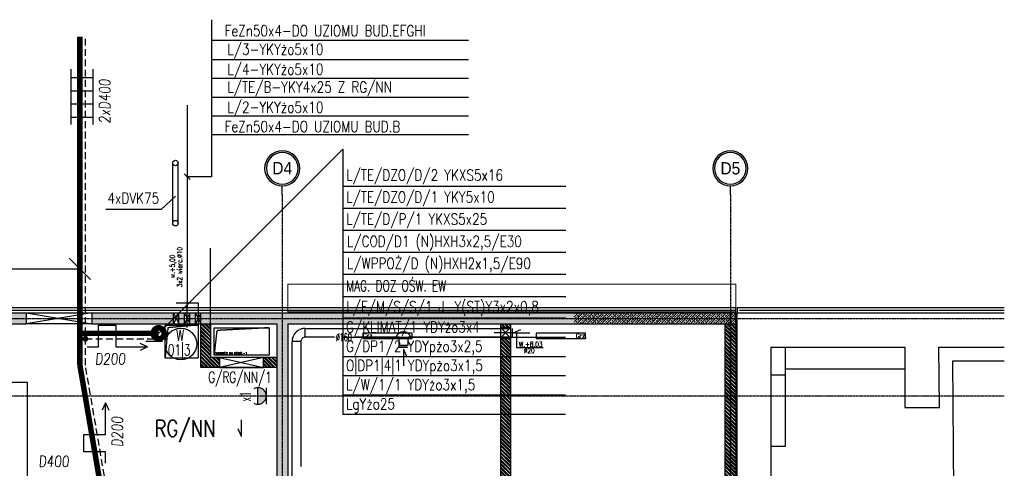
# Model space of a CAD drawing. Header units: inches. Extents: x 788 to 26783, y -4103 to 21.
# Tile 49 of 101: x 4761 to 6552, y -823 to -7. Entities that reach past the tile are written whole.
import ezdxf
from ezdxf.enums import TextEntityAlignment as Align

# ---------------------------------------------------------------- set-up
doc = ezdxf.new("R2010")
doc.units = ezdxf.units.IN
doc.header["$MEASUREMENT"] = 0
for name, pattern in [('CENTER', [2, 1.25, -0.25, 0.25, -0.25]), ('DASHED', [0.75, 0.5, -0.25]), ('DASHED2', [0.375, 0.25, -0.125])]:
    doc.linetypes.add(name, pattern=pattern)
doc.layers.add('0-sekcje', color=1, linetype='Continuous', lineweight=18)
doc.layers.add('E-35', color=6, linetype='Continuous', lineweight=25)
for name, color, linetype in [('E35', 6, 'Continuous'), ('E50', 3, 'Continuous'), ('E50kor', 3, 'Continuous'), ('E90', 6, 'Continuous'), ('E90kor', 6, 'Continuous'), ('E_KOLIZJE', 6, 'Continuous'), ('EL-OSW', 6, 'Continuous'), ('Ins-co', 2, 'Continuous'), ('Ins-ppoz-opis', 240, 'Continuous'), ('Ins-went', 141, 'Continuous'), ('Os-osie glowne', 1, 'CENTER'), ('Os-osie-opis', 2, 'Continuous'), ('Sc-beton', 7, 'Continuous'), ('Sc-beton-hatch', 86, 'Continuous'), ('Sc-cegla pelna', 32, 'Continuous'), ('Sc-cegla pustak', 42, 'Continuous'), ('Sc-cegla pustak-hatch', 8, 'Continuous'), ('Sc-izolacja term-obrys', 132, 'Continuous'), ('Sc-izolacja term-styropian', 151, 'STYROPIAN-KA'), ('W-idok', 8, 'Continuous'), ('W-otwor-strop-nad', 126, 'DASHED2'), ('W-przebicia-ściany', 223, 'Continuous')]:
    doc.layers.add(name, color=color, linetype=linetype)
doc.styles.add('dwg_opis duży', font='ARIAL.TTF', dxfattribs={"width": 0.9})
doc.styles.add('ROMANS', font='romans', dxfattribs={"width": 0.85})
doc.styles.add('wymiar', font='romand.shx', dxfattribs={"width": 0.6})
doc.linetypes.add('BATTING', pattern='A,0.0001,-0.1,[134,ltypeshp.shx,S=0.1,R=0,X=-0.1,Y=0],-0.2,[134,ltypeshp.shx,S=0.1,R=180,X=0.1,Y=0],-0.1', length=0.4001)
doc.linetypes.add('STYROPIAN-KA', pattern='A,0.0001,-0.1,[135,ltypeshp.shx,S=0.1,R=0,X=-0.1,Y=0],0,[135,ltypeshp.shx,S=0.1,R=180,X=0.1,Y=0],-0.1', length=0.2001)
doc.linetypes.add('ZIGZAG', pattern='A,0.00254,-5.08,[131,ltypeshp.shx,S=5.08,R=0,X=-5.08,Y=0],-10.16,[131,ltypeshp.shx,S=5.08,R=180,X=5.08,Y=0],-5.08', length=20.32254)
pattern_1 = [(45, (-46844.622, 16237.085), (-4.49012806, 4.49012806), []), (45, (-46840.132, 16237.085), (-4.49012806, 4.49012806), [3.175, -1.5875])]
pattern_2 = [(135, (-46844.6223, 16237.085), (-3.36759605, -3.36759605), []), (135, (-46844.6223, 16239.33), (-3.36759605, -3.36759605), [])]

# ---------------------------------------------------------------- blocks, each defined once
blk = doc.blocks.new('_opis_osi_liczbowy')
blk.add_hatch(color=256).paths.add_polyline_path([(32, 32), (32, 28.8, -1), (32, -28.8), (32, -32, 1)])
for radius in [32, 28.8]:
    blk.add_circle((32, 0), radius)
at = {"style": 'dwg_opis duży', "width": 0.9}
blk.add_attdef('AXNAMEH', text='', height=22.4, rotation=90, dxfattribs=at).set_placement((32, 0), align=Align.MIDDLE_CENTER)
blk = doc.blocks.new('_vxkdjhgkljhkgjhk')
for q in [(14, 6), (30.2, 0)]:
    blk.add_line((0, 0), q)
blk = doc.blocks.new('G1')
at = {"layer": 'E35'}
blk.add_hatch(color=256, dxfattribs=at).paths.add_polyline_path([(10, 22.8), (-10, 22.8, 1)])
for p, q in [((-10, 22.8), (10, 22.8)), ((10, 12.8), (-10, 12.8))]:
    blk.add_line(p, q, dxfattribs=at)
blk.add_arc((0, 22.8), 10, 150, 30, dxfattribs=at)
at = {"layer": 'E50'}
blk.add_line((0, 12.8), (0, 0), dxfattribs=at)

msp = doc.modelspace()

# ---------------------------------------------------------------- hatches: boundary and pattern name
at = {"layer": 'Sc-beton-hatch'}
h = msp.add_hatch(dxfattribs=at)
h.set_pattern_fill('ANSI33', color=256, style=0)
h.set_pattern_definition(pattern_1)
h.paths.add_polyline_path([(4772.9, -550.8), (4692.9, -550.8), (4692.9, -571.8), (4702.9, -571.8), (4702.9, -560.8), (4772.9, -560.8)])
h.paths.add_polyline_path([(4772.9, -540.8), (4692.9, -540.8), (4692.9, -550.8), (4772.9, -550.8)])
h.paths.add_polyline_path([(4927.9, -550.8), (4892.9, -550.8), (4892.9, -560.8), (4927.9, -560.8)])
h.paths.add_polyline_path([(4927.9, -540.8), (4892.9, -540.8), (4892.9, -550.8), (4927.9, -550.8)])
h.paths.add_polyline_path([(5040.9, -540.8), (4927.9, -540.8), (4927.9, -550.8), (5040.9, -550.8)])
h.paths.add_polyline_path([(5040.9, -550.8), (4927.9, -550.8), (4927.9, -560.8), (5040.9, -560.8)])
h.paths.add_polyline_path([(5060.9, -550.8), (5050.9, -550.8), (5050.9, -560.8), (5060.9, -560.8)])
h.paths.add_polyline_path([(5060.9, -540.8), (5050.9, -540.8), (5050.9, -550.8), (5060.9, -550.8)])
h.paths.add_polyline_path([(5080.9, -540.8), (5070.9, -540.8), (5070.9, -550.8), (5080.9, -550.8)])
h.paths.add_polyline_path([(5080.9, -550.8), (5070.9, -550.8), (5070.9, -560.8), (5080.9, -560.8)])
h.paths.add_polyline_path([(5238.9, -550.8), (5090.9, -550.8), (5090.9, -560.8), (5228.9, -560.8), (5228.9, -691.8), (5238.9, -691.8)])
h.paths.add_polyline_path([(5238.9, -540.8), (5090.9, -540.8), (5090.9, -550.8), (5238.9, -550.8)])
h.paths.add_polyline_path([(5769.9, -550.8), (5238.9, -550.8), (5238.9, -691.8), (5248.9, -691.8), (5248.9, -560.8), (5769.9, -560.8)])
h.paths.add_polyline_path([(5238.9, -540.8), (5238.9, -550.8), (5769.9, -550.8), (5769.9, -540.8)])
h.paths.add_polyline_path([(5248.9, -691.8), (5238.9, -691.8), (5238.9, -1025.8), (5248.9, -1025.8)])
h.paths.add_polyline_path([(5238.9, -691.8), (5228.9, -691.8), (5228.9, -1025.8), (5238.9, -1025.8)])
h.paths.add_polyline_path([(5305.6, -559.3), (5305.6, -542.4), (5322.8, -542.4), (5322.8, -559.3)], flags=9)
h.paths.add_polyline_path([(5230.5, -640.9), (5247.4, -640.9), (5247.4, -658.2), (5230.5, -658.2)], flags=9)
h.paths.add_polyline_path([(5705.5, -560), (5705.5, -550), (5722.7, -550), (5722.7, -560)], flags=9)
h.paths.add_polyline_path([(5305.6, -543.8), (5305.6, -527.9), (5322.8, -527.9), (5322.8, -543.8)], flags=9)
h = msp.add_hatch(dxfattribs=at)
h.set_pattern_fill('ANSI33', color=256, style=0)
h.set_pattern_definition(pattern_1)
h.paths.add_polyline_path([(5769.9, -550.8), (5769.9, -560.8), (6053.9, -560.8), (6053.9, -550.8)])
h.paths.add_polyline_path([(6053.9, -550.8), (6053.9, -540.8), (5769.9, -540.8), (5769.9, -550.8)])
h.paths.add_polyline_path([(6063.9, -550.8), (6063.9, -540.8), (6053.9, -540.8), (6053.9, -550.8)])
h.paths.add_polyline_path([(6053.9, -560.8), (6063.9, -560.8), (6063.9, -550.8), (6053.9, -550.8)])
at = {"layer": 'Sc-cegla pustak-hatch'}
h = msp.add_hatch(dxfattribs=at)
h.set_pattern_fill('ANSI32', color=256, scale=0.5, angle=90, style=0)
h.set_pattern_definition(pattern_2)
h.paths.add_polyline_path([(5204.9, -621.8), (5204.9, -639.8), (5228.9, -639.8), (5228.9, -621.8)])
h.paths.add_polyline_path([(5121.1, -639.8), (5124.9, -639.8), (5124.9, -621.8), (5121.1, -621.8)])
h.paths.add_polyline_path([(5121.1, -621.8), (5108.9, -621.8), (5108.9, -560.8), (5090.9, -560.8), (5090.9, -639.8), (5121.1, -639.8)])
h.paths.add_polyline_path([(5092, -563.9), (5107.9, -563.9), (5107.9, -581.2), (5092, -581.2)], flags=24)
h = msp.add_hatch(dxfattribs=at)
h.set_pattern_fill('ANSI32', color=256, scale=0.5, angle=90, style=0)
h.set_pattern_definition(pattern_2)
h.paths.add_polyline_path([(5653.9, -1025.8), (5635.9, -1025.8), (5635.9, -1146.8), (5653.9, -1146.8)])
h.paths.add_polyline_path([(5653.9, -691.8), (5635.9, -691.8), (5635.9, -1025.8), (5653.9, -1025.8)])
h.paths.add_polyline_path([(5653.9, -586.8), (5635.9, -586.8), (5635.9, -691.8), (5653.9, -691.8)])
h.paths.add_polyline_path([(5635.9, -560.8), (5635.9, -566.8), (5653.9, -566.8), (5653.9, -560.8)])
h.paths.add_polyline_path([(5637, -640.9), (5652.9, -640.9), (5652.9, -658.2), (5637, -658.2)], flags=24)
h = msp.add_hatch(dxfattribs=at)
h.set_pattern_fill('ANSI32', color=256, scale=0.5, angle=90, style=0)
h.set_pattern_definition(pattern_2)
h.paths.add_polyline_path([(6043.9, -1146.8), (6053.9, -1146.8), (6053.9, -1025.8), (6043.9, -1025.8)])
h.paths.add_polyline_path([(6063.9, -1025.8), (6053.9, -1025.8), (6053.9, -1146.8), (6063.9, -1146.8)])
h.paths.add_polyline_path([(6053.9, -1025.8), (6063.9, -1025.8), (6063.9, -691.8), (6053.9, -691.8)])
h.paths.add_polyline_path([(6053.9, -691.8), (6043.9, -691.8), (6043.9, -1025.8), (6053.9, -1025.8)])
h.paths.add_polyline_path([(6053.9, -560.8), (6043.9, -560.8), (6043.9, -691.8), (6053.9, -691.8)])
h.paths.add_polyline_path([(6053.9, -691.8), (6063.9, -691.8), (6063.9, -560.8), (6053.9, -560.8)])
h.paths.add_polyline_path([(6045.5, -640.9), (6062.4, -640.9), (6062.4, -658.2), (6045.5, -658.2)], flags=9)

# ---------------------------------------------------------------- linework, layer by layer
at = {"layer": '0-sekcje'}
msp.add_lwpolyline([(5248.9, -538.8), (5248.9, -538.8), (5248.9, -538.8), (6063.9, -538.8), (6063.9, -488.8), (5248.9, -488.8), (5248.9, -538.8)], dxfattribs=at)
at = {"layer": 'E-35'}
msp.add_line((5110.3, -7.5), (5110.3, -293), dxfattribs=at)
at = {"layer": 'E35', "linetype": 'Continuous'}
for p, q in [((5577.8, -45.4), (5110.3, -45.4)), ((5577.8, -80.4), (5110.3, -80.4)), ((5577.8, -114.3), (5110.3, -114.3)), ((5577.8, -149.3), (5110.3, -149.3)), ((5577.8, -183.2), (5110.3, -183.2)), ((5577.8, -217), (5110.3, -217)), ((5110.3, -293), (5065.9, -293)), ((5754, -550.5), (5349, -550.5)), ((5754, -585.5), (5349, -585.5)), ((5754, -620.5), (5349, -620.5)), ((5754, -655.5), (5349, -655.5)), ((5754, -690.5), (5349, -690.5)), ((5754, -725.4), (5349, -725.4))]:
    msp.add_line(p, q, dxfattribs=at)
at = {"layer": 'E35'}
for p, q in [((4854.3, -97.5), (4854.3, -198.1)), ((4894.4, -97.5), (4894.4, -198.1)), ((4854.3, -112.7), (4894.4, -112.7)), ((4854.3, -136.7), (4894.4, -136.7)), ((4854.3, -160.7), (4894.4, -160.7)), ((4854.3, -184.8), (4894.4, -184.8)), ((5349, -243), (5014.2, -577.8)), ((5349, -243), (5349, -725.4)), ((5071.2, -298.3), (5060.6, -287.7)), ((5754.7, -311), (5349, -311)), ((5044.9, -328.3), (5018.8, -352.8)), ((5018.8, -352.8), (4918.2, -352.8)), ((5754.7, -351.1), (5349, -351.1)), ((5754.7, -391.1), (5349, -391.1)), ((4890.3, -480.3), (4851.5, -441.5)), ((5754.7, -431.2), (5349, -431.2)), ((4181.9, -460.9), (4870.9, -460.9)), ((5754.7, -471.2), (5349, -471.2)), ((5754.7, -511.3), (5349, -511.3)), ((5754.7, -511.3), (5349, -511.3)), ((5732.4, -550.5), (5349, -550.5))]:
    msp.add_line(p, q, dxfattribs=at)
at = {"layer": 'E35', "ltscale": 15}
for p, q in [((4993.7, -602.7), (4980.5, -596.4)), ((4993.7, -602.7), (4980.5, -608.9)), ((4917.6, -704.5), (4911.3, -717.7)), ((4917.6, -704.5), (4923.8, -717.7))]:
    msp.add_line(p, q, dxfattribs=at)
for points in [[(4884.4, -602.7), (4904.7, -602.7), (4904.7, -563.2), (4936.3, -563.2), (4936.3, -602.7), (4993.7, -602.7)], [(4917.6, -813.8), (4917.6, -793.5), (4878.2, -793.5), (4878.2, -761.9), (4917.6, -761.9), (4917.6, -704.5)]]:
    msp.add_lwpolyline(points, dxfattribs=at)
at = {"layer": 'E50'}
msp.add_line((5065.9, -162.8), (5065.9, -530.8), dxfattribs=at)
msp.add_lwpolyline([(4715.8, -667.6), (4715.8, -1124.4), (4775.8, -1124.4), (4775.8, -667.6)], close=True, dxfattribs=at)
at = {"layer": 'E50', "color": 6}
msp.add_circle((5054.5, -597.3), 28.8, dxfattribs=at)
at = {"layer": 'E50kor', "linetype": 'DASHED2', "ltscale": 50}
for p, q in [((4880.9, -635.9), (4880.9, -38.4)), ((4880.9, -587.8), (5014.2, -587.8)), ((4918.6, -856), (4880.9, -635.9))]:
    msp.add_line(p, q, dxfattribs=at)
at = {"layer": 'E50kor', "linetype": 'Continuous', "const_width": 10}
for points in [[(4870.9, -635.9), (4870.9, -38.4)], [(4870.9, -577.8), (5014.2, -577.8)], [(4908.6, -856), (4870.9, -635.9)]]:
    msp.add_lwpolyline(points, dxfattribs=at)
at = {"layer": 'E50kor', "linetype": 'DASHED2'}
for points, const_width in [([(5009.2, -577.8, 1), (5019.2, -577.8, 1)], 20), ([(4879.2, -587.8, 1), (4882.7, -587.8, 1)], 7)]:
    msp.add_lwpolyline(points, format="xyb", close=True, dxfattribs=dict(at, const_width=const_width))
at = {"layer": 'E_KOLIZJE'}
for p, q in [((5039.7, -377.6), (5039.7, -268.1)), ((5049.7, -377.6), (5049.7, -268.1))]:
    msp.add_line(p, q, dxfattribs=at)
for centre in [(5044.7, -268.1), (5044.7, -377.6)]:
    msp.add_circle(centre, 5, dxfattribs=at)
at = {"layer": 'Ins-co'}
for points in [[(5385.5, -577.6), (5385.5, -587.6), (5475.5, -587.6), (5475.5, -577.6)], [(5700.5, -577.6), (5700.5, -587.6), (5790.5, -587.6), (5790.5, -577.6)]]:
    msp.add_lwpolyline(points, close=True, dxfattribs=at)
at = {"layer": 'Ins-ppoz-opis', "linetype": 'ZIGZAG', "ltscale": 0.035}
msp.add_lwpolyline([(6363.9, -1156.8), (6053.9, -1156.8), (6053.9, -540.8)], dxfattribs=at)
at = {"layer": 'Ins-went', "linetype": 'DASHED', "ltscale": 0.5}
for p, q in [((5280.8, -568.9), (5653.9, -568.9)), ((5333.7, -584.9), (5280.8, -584.9)), ((5451.3, -584.9), (5371.2, -584.9)), ((5451.3, -599.9), (5451.3, -584.9)), ((5653.9, -584.9), (5467.3, -584.9)), ((5467.3, -584.9), (5467.3, -599.9)), ((5256.8, -1117.7), (5256.8, -592.9)), ((5272.8, -592.9), (5272.8, -821)), ((5467.3, -599.9), (5451.3, -599.9))]:
    msp.add_line(p, q, dxfattribs=at)
for points in [[(5280.8, -584.9), (5280.8, -568.9)], [(5657.1, -568.9), (5657.1, -584.9)], [(5272.8, -592.9), (5256.8, -592.9)], [(5272.8, -592.9), (5256.8, -592.9)], [(5451.3, -599.9), (5467.3, -599.9)], [(5451.3, -602.8), (5467.3, -602.8)]]:
    msp.add_lwpolyline(points, dxfattribs=at)
for centre, radius, start, end in [((5280.8, -592.9), 24, 90, 180), ((5280.8, -592.9), 8, 90, 180), ((5459.3, -590), 14.6, 20.3749, 159.6251)]:
    msp.add_arc(centre, radius, start, end, dxfattribs=at)
at = {"layer": 'Os-osie glowne'}
for points in [[(5238.9, -325.8), (5238.9, -1888.7)], [(6053.9, -325.8), (6053.9, -1888.7)], [(3863.9, -550.8), (6552.2, -550.8)], [(3863.9, -691.8), (6552.2, -691.8)]]:
    msp.add_lwpolyline(points, dxfattribs=at)
at = {"layer": 'Os-osie-opis'}
for points in [[(5238.9, -325.8), (5238.9, -309.8)], [(6053.9, -325.8), (6053.9, -309.8)]]:
    msp.add_lwpolyline(points, dxfattribs=at)
at = {"layer": 'Sc-beton'}
for p, q in [((4078.9, -540.8), (4772.9, -540.8)), ((4892.9, -540.8), (6063.9, -540.8)), ((4702.9, -560.8), (4772.9, -560.8)), ((4892.9, -560.8), (5228.9, -560.8)), ((5248.9, -560.8), (6063.9, -560.8)), ((5248.9, -560.8), (5248.9, -1146.8))]:
    msp.add_line(p, q, dxfattribs=at)
for points in [[(4772.9, -540.8), (4892.9, -540.8)], [(6063.9, -560.8), (6063.9, -540.8)], [(4892.9, -560.8), (4772.9, -560.8)], [(5228.9, -560.8), (5228.9, -1146.8)]]:
    msp.add_lwpolyline(points, dxfattribs=at)
at = {"layer": 'Sc-cegla pelna'}
for p, q in [((6066.3, -1144.8), (6066.3, -540.8)), ((6066.3, -540.8), (6552.2, -540.8)), ((6128.3, -1082.8), (6128.3, -602.8)), ((6433.3, -602.8), (6552.2, -602.8)), ((6434.1, -712.8), (6433.3, -602.8))]:
    msp.add_line(p, q, dxfattribs=at)
msp.add_lwpolyline([(6128.3, -602.8), (6371.1, -602.8), (6371.3, -712.8), (6434.1, -712.8)], dxfattribs=at)
at = {"layer": 'Sc-cegla pustak'}
for p, q in [((5090.9, -639.8), (5090.9, -560.8)), ((5108.9, -621.8), (5108.9, -560.8)), ((6043.9, -560.8), (6043.9, -1146.8)), ((6063.9, -560.8), (6063.9, -1146.8)), ((5204.9, -621.8), (5124.9, -621.8)), ((5124.9, -639.8), (5204.9, -639.8)), ((5124.9, -639.8), (5204.9, -639.8))]:
    msp.add_line(p, q, dxfattribs=at)
for points in [[(5635.9, -560.8), (5635.9, -1146.8)], [(5653.9, -560.8), (5653.9, -1146.8)], [(5228.9, -621.8), (5108.9, -621.8)], [(5228.9, -639.8), (5090.9, -639.8)]]:
    msp.add_lwpolyline(points, dxfattribs=at)
at = {"layer": 'Sc-izolacja term-obrys'}
msp.add_line((6066.3, -530.8), (6066.3, -540.8), dxfattribs=at)
msp.add_lwpolyline([(6066.3, -530.8), (6552.2, -530.8)], dxfattribs=at)
at = {"layer": 'Sc-izolacja term-styropian', "linetype": 'ByBlock'}
msp.add_line((4068.9, -530.8), (6063.9, -530.8), dxfattribs=at)
at = {"layer": 'Sc-izolacja term-styropian', "linetype": 'ZIGZAG', "ltscale": 0.018}
msp.add_line((4073.9, -535.8), (6063.9, -535.8), dxfattribs=at)
at = {"layer": 'Sc-izolacja term-styropian', "linetype": 'BATTING', "ltscale": 0.25}
msp.add_line((6070.4, -535.8), (6552.2, -535.8), dxfattribs=at)
at = {"layer": 'Sc-izolacja term-styropian', "linetype": 'ByBlock'}
msp.add_lwpolyline([(6063.9, -540.8), (6063.9, -530.8)], dxfattribs=at)
at = {"layer": 'W-idok'}
for p, q in [((6153.3, -602.8), (6153.3, -653.8)), ((6153.3, -642.8), (6371.3, -642.8)), ((6458.5, -627.8), (6552.2, -627.8)), ((6461.5, -1071.8), (6458.5, -627.8)), ((6153.3, -653.8), (6128.3, -653.8))]:
    msp.add_line(p, q, dxfattribs=at)
msp.add_lwpolyline([(6153.3, -653.8), (6153.3, -783.8), (6128.3, -783.8)], dxfattribs=at)
at = {"layer": 'W-otwor-strop-nad'}
for points in [[(5025.9, -562.8), (5085.9, -562.8), (5085.9, -622.8), (5025.9, -622.8)], [(5025.9, -622.8), (5025.9, -562.8), (5085.9, -562.8), (5030.9, -567.8)], [(5114.9, -567.8), (5214.9, -567.8), (5214.9, -617.8), (5114.9, -617.8)], [(5114.9, -617.8), (5114.9, -567.8), (5214.9, -567.8), (5119.9, -572.8)]]:
    msp.add_lwpolyline(points, close=True, dxfattribs=at)
at = {"layer": 'W-przebicia-ściany'}
for p, q in [((5665, -603.8), (5713.7, -603.8)), ((5124.9, -621.8), (5124.9, -639.8)), ((5204.9, -639.8), (5204.9, -621.8))]:
    msp.add_line(p, q, dxfattribs=at)
for points in [[(5108.7, -567.3), (5108.7, -423)], [(5045.9, -522.7), (5085.9, -522.7), (5085.9, -567.3)], [(5065.9, -567.3), (5065.9, -522.7)], [(4772.9, -540.8), (4772.9, -560.8)], [(4772.9, -540.8), (4892.9, -560.8)], [(4892.9, -540.8), (4772.9, -560.8)], [(4892.9, -540.8), (4892.9, -560.8)], [(5040.9, -560.8), (5040.9, -540.8)], [(5040.9, -540.8), (5050.9, -560.8)], [(5050.9, -540.8), (5040.9, -560.8)], [(5050.9, -560.8), (5050.9, -540.8)], [(5060.9, -560.8), (5060.9, -540.8)], [(5060.9, -540.8), (5070.9, -560.8)], [(5070.9, -540.8), (5060.9, -560.8)], [(5070.9, -560.8), (5070.9, -540.8)], [(5080.9, -560.8), (5080.9, -540.8)], [(5080.9, -540.8), (5090.9, -560.8)], [(5090.9, -540.8), (5080.9, -560.8)], [(5090.9, -560.8), (5090.9, -540.8)], [(5635.9, -566.8), (5653.9, -566.8)], [(5653.9, -566.8), (5635.9, -586.8)], [(5653.9, -586.8), (5635.9, -566.8)], [(5665, -576.8), (5624.1, -576.8)], [(5635.9, -586.8), (5653.9, -586.8)], [(5665, -576.8), (5665, -603.8)], [(5204.9, -621.8), (5124.9, -639.8)], [(5124.9, -621.8), (5204.9, -639.8)]]:
    msp.add_lwpolyline(points, dxfattribs=at)

# ---------------------------------------------------------------- block references
at = {"layer": 'E35', "xscale": 1.5, "yscale": 1.5, "zscale": 1.5, "rotation": 90}
msp.add_blockref('G1', (5228.9, -691.8), dxfattribs=at)
at = {"layer": 'Ins-went'}
msp.add_blockref('_vxkdjhgkljhkgjhk', (5658.8, -576.8), dxfattribs=at)
at = {"layer": 'Ins-went', "xscale": -1}
msp.add_blockref('_vxkdjhgkljhkgjhk', (5021.2, -592.8), dxfattribs=at)
at = {"layer": 'Ins-went'}
for p, rotation in [((5459.3, -607), 270), ((5164.9, -765.4), 90)]:
    msp.add_blockref('_vxkdjhgkljhkgjhk', p, dxfattribs=dict(at, rotation=rotation))
at = {"layer": 'Os-osie-opis'}
ref = msp.add_blockref('_opis_osi_liczbowy', (5238.9, -309.8), dxfattribs=dict(at, xscale=-1, rotation=270))
ref.add_attrib('AXNAMEH', 'D4', dxfattribs={"layer": '0', "height": 22.4, "style": 'dwg_opis duży', "width": 0.9}).set_placement((5238.9, -277.5), align=Align.MIDDLE_CENTER)
ref = msp.add_blockref('_opis_osi_liczbowy', (6053.9, -309.8), dxfattribs=dict(at, xscale=-1, rotation=270))
ref.add_attrib('AXNAMEH', 'D5', dxfattribs={"layer": '0', "height": 22.4, "style": 'dwg_opis duży', "width": 0.9}).set_placement((6053.9, -277.8), align=Align.MIDDLE_CENTER)

# ---------------------------------------------------------------- texts
at = {"layer": 'E35', "style": 'ROMANS', "width": 0.8}
for s, p in [('FeZn50x4-DO UZIOMU BUD.EFGHI', (5134.2, -37.6)), ('L/3-YKYżo5x10', (5139, -71.3)), ('L/4-YKYżo5x10', (5139, -107.7)), ('L/TE/B-YKY4x25 Z RG/NN', (5139, -140.1)), ('L/2-YKYżo5x10', (5139, -176.6)), ('FeZn50x4-DO UZIOMU BUD.B', (5134.2, -211.9)), ('G/KLIMAT/1 YDYżo3x4', (5354.9, -576.4)), ('G/DP1/2 YDYpżo3x2,5', (5354.9, -611.4)), ('O|DP1|4|1 YDYpżo3x1,5', (5354.9, -646.3)), ('L/W/1/1 YDYżo3x1,5', (5354.9, -681.3)), ('LgYżo25', (5354.9, -716.3))]:
    msp.add_text(s, height=20, rotation=360, dxfattribs=at).set_placement(p)
at = {"layer": 'E35', "style": 'ROMANS'}
for s, width, p in [('L/TE/DZO/D/2 YKXS5x16', 0.8, (5355.2, -300.1)), ('L/TE/DZO/D/1 YKY5x10', 0.8, (5355.2, -340.1)), ('L/TE/D/P/1 YKXS5x25', 0.8, (5355.2, -380.2)), ('L/COD/D1 (N)HXH3x2,5/E30', 0.8, (5356.5, -420.7)), ('L/WPPOŻ/D (N)HXH2x1,5/E90', 0.8, (5356.5, -460.8)), ('MAG. DOZ OŚW. EW', 0.7, (5355.2, -501.7)), ('L/F/M/S/S/1 J-Y(ST)Y3x2x0,8', 0.8, (5355.2, -539.6)), ('W', 0.7, (5046.3, -591.4)), ('01|3', 0.7, (5031.1, -618))]:
    msp.add_text(s, height=20, dxfattribs=dict(at, width=width)).set_placement(p)
at = {"layer": 'E35', "style": 'ROMANS', "width": 0.7}
msp.add_text('G/RG/NN/1', height=20, dxfattribs=at).set_placement((5162.2, -659.2), align=Align.MIDDLE)
at = {"layer": 'E35', "style": 'ROMANS', "width": 0.6}
msp.add_text('x1', height=20, rotation=90, dxfattribs=at).set_placement((5171.7, -692.8), align=Align.MIDDLE)
at = {"layer": 'E50', "style": 'ROMANS', "width": 0.8}
msp.add_text('RG/NN', height=30, dxfattribs=at).set_placement((5006.7, -765.9))
at = {"layer": 'E90', "ltscale": 15, "style": 'ROMANS', "oblique": 5, "width": 0.8}
for s, p in [('D200', (4898.2, -634.5)), ('D400', (4795.6, -820.8))]:
    msp.add_text(s, height=20, dxfattribs=at).set_placement(p)
msp.add_text('D200', height=20, rotation=90, dxfattribs=at).set_placement((4948.7, -784.9))
at = {"layer": 'E90kor', "ltscale": 15, "style": 'ROMANS', "oblique": 5, "width": 0.8}
msp.add_text('2xD400', height=20, rotation=90, dxfattribs=at).set_placement((4926, -196.5))
at = {"layer": 'EL-OSW', "ltscale": 2, "style": 'ROMANS', "width": 0.8}
msp.add_text('4xDVK75', height=20, rotation=0.0013, dxfattribs=at).set_placement((4921.1, -342.1))
at = {"layer": 'Ins-co', "style": 'ROMANS', "width": 0.7}
for p in [(5385.8, -586.9, 0), (5772.8, -586.9, 0)]:
    msp.add_text('Grz.', height=9, dxfattribs=at).set_placement(p)
at = {"layer": 'Ins-went', "style": 'wymiar', "width": 0.6}
msp.add_text('%%c160', height=14.31, rotation=359.9414, dxfattribs=at).set_placement((5336.1, -592.2, 0))
at = {"layer": 'Ins-went', "linetype": 'ByBlock', "ltscale": 0.5, "style": 'ROMANS', "width": 0.7}
msp.add_text('NANWIEW NA KOND.-1', height=4.5, dxfattribs=at).set_placement((5117.2, -616.4, 0))
at = {"layer": 'W-przebicia-ściany', "style": 'ROMANS', "width": 0.7}
for s, p in [('w.+5,00', (5043.4, -477.2, 0)), ('3x2 wierc.%%C10', (5056.7, -494.3, 0))]:
    msp.add_text(s, height=9, rotation=90, dxfattribs=at).set_placement(p)
for s, p in [('W.+8.03', (5669.4, -602.4)), ('%%C20', (5678.2, -613.8))]:
    msp.add_text(s, height=9, dxfattribs=at).set_placement(p)

doc.saveas('drawing.dxf')
